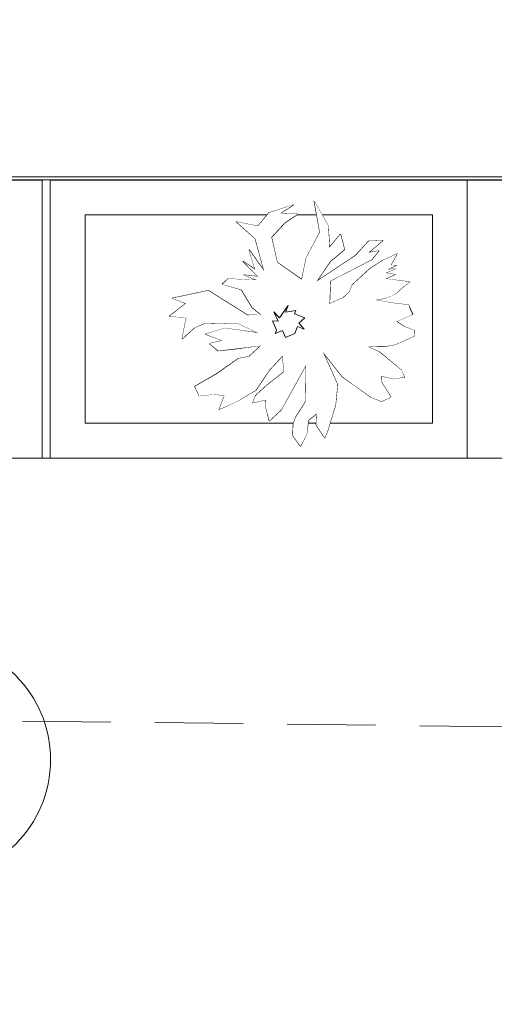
# Model space of a CAD drawing. Header units: centimetres. Extents: x -122 to 72759, y 3298 to 43172.
# Tile 92 of 243: x 36561 to 36629, y 10552 to 10694. Entities that reach past the tile are written whole.
import ezdxf

# ---------------------------------------------------------------- set-up
doc = ezdxf.new("R2010")
doc.units = ezdxf.units.CM
doc.header["$MEASUREMENT"] = 0
doc.linetypes.add('DASH2', pattern=[19.05, 12.7, -6.35])
doc.linetypes.add('DASHDOT', pattern=[25.4, 12.7, -6.35, 0, -6.35])
for name, color, linetype, lineweight in [('0-OSIE', 7, 'DASHDOT', 5), ('0-WIDOSK', 7, 'Continuous', 5), ('_ nowe meble', 7, 'Continuous', 5), ('PRZERYWANA', 7, 'DASH2', 5), ('wymiarowanie', 7, 'Continuous', 5), ('ZZZ_Xref', 7, 'Continuous', 5)]:
    doc.layers.add(name, color=color, linetype=linetype, lineweight=lineweight)

# ---------------------------------------------------------------- blocks, each defined once
blk = doc.blocks.new('G$CA1DC9C89')
at = {"layer": '0-OSIE', "lineweight": 5, "ltscale": 40}
blk.add_circle((1902.35, -27.99), 17.14, dxfattribs=at)
at = {"layer": '_ nowe meble', "lineweight": 5, "ltscale": 0.5}
for points in [[(162.24, 764.75), (77.15, 765.38), (77.15, 495.81), (65.14, 495.81), (65.14, 465.82), (53.15, 465.82), (53.16, 56.24), (4727.78, 55.45)], [(2164.08, 55.45), (1979.45, 55.45)], [(2164.08, 15.45), (1979.45, 15.45)]]:
    blk.add_lwpolyline(points, dxfattribs=at)
at = {"layer": 'PRZERYWANA', "lineweight": 5}
blk.add_lwpolyline([(-389.44, 4.56), (3619.14, -42.34), (5340.22, -63.18)], dxfattribs=at)
at = {"layer": 'wymiarowanie', "lineweight": 5, "ltscale": 0.5}
blk.add_lwpolyline([(2759.45, 55.45), (2759.45, 15.45), (1725.13, 15.45), (1725.13, 3.45), (1437.13, 3.54), (1437.13, -8.46), (957.13, -8.46), (957.13, 3.49), (1.15, 3.49), (1.15, 633.82), (13.15, 633.82), (13.15, 645.82), (25.15, 645.82), (25.14, 705.82), (37.13, 705.82), (36.77, 764.65), (77.15, 765.38), (77.15, 495.81), (65.14, 495.82), (65.14, 465.82), (53.14, 465.82), (53.15, 55.54)], close=True, dxfattribs=at)
at = {"lineweight": 5, "ltscale": 0.5}
for points in [[(1858.29, 55.45), (1918.29, 55.45), (1918.29, 15.45), (1858.29, 15.45)], [(1919.45, 55.45), (1979.45, 55.45), (1979.45, 15.45), (1919.45, 15.45)]]:
    blk.add_wipeout(points, dxfattribs=at).dxf.layer = '_ nowe meble'
at = {"layer": '0-WIDOSK', "lineweight": 5}
blk.add_lwpolyline([(1970.4, 27.1), (1968.9, 26.83), (1967.1, 27.24), (1967.07, 26.42), (1968.46, 24.21), (1967.11, 23.6), (1965.65, 24.16), (1963.24, 25.92), (1961.48, 27.15), (1958.66, 30.74), (1959.41, 29.06), (1960.77, 26.02), (1960.48, 23.06), (1959.33, 19.31), (1958.95, 18.33), (1957.71, 20.2), (1957.78, 21.85), (1956.58, 20.91), (1956.33, 18.78), (1955.43, 17.16), (1954.34, 18.69), (1954.41, 20.34), (1954.78, 21.32), (1956.2, 23.57), (1956.26, 28.86), (1954.47, 25.63), (1952.68, 22.4), (1950.96, 20.82), (1950.39, 22.99), (1950.43, 23.82), (1948.59, 23.4), (1948.96, 24.38), (1950.68, 25.96), (1953.08, 27.84), (1952.85, 30.16), (1950.94, 28.09), (1949, 25.2), (1946.45, 23.66), (1943.76, 22.45), (1944.5, 24.4), (1943.19, 24.62), (1940.87, 24.39), (1940.26, 25.74), (1943.48, 27.59), (1946.55, 29.77), (1948.05, 30.04), (1949.77, 31.62), (1945.95, 31.12), (1943.62, 30.89), (1942.34, 31.93), (1944.18, 32.35), (1941.74, 33.28), (1944.59, 34.15), (1949.35, 33.45), (1946.27, 34.9), (1941.47, 34.78), (1940.13, 34.17), (1938.41, 32.6), (1939.03, 35.71), (1936.56, 35.81), (1938.95, 37.7), (1937, 38.44), (1942.17, 39.54), (1947.81, 36), (1949.79, 36.08), (1948.51, 37.12), (1946.97, 39.67), (1944.19, 40.45), (1945.05, 41.24), (1949.18, 41.06), (1947.23, 41.81), (1949.36, 41.55), (1947.15, 43.79), (1948.91, 42.56), (1948.04, 45.41), (1950.22, 42.34), (1948.94, 47.02), (1946.23, 49.45), (1949.34, 48.82), (1950.91, 50.74), (1954.43, 51.91), (1952.56, 50.67), (1955.04, 50.56), (1953.17, 49.32), (1951.26, 47.25), (1952.1, 43.58), (1955.63, 41.12), (1956.26, 44.23), (1958.23, 47.95), (1957.43, 52.44), (1959.43, 48.89), (1959.62, 45.74), (1961.19, 47.66), (1961.76, 45.48), (1959.71, 43.75), (1957.76, 40.86), (1963.38, 44.59), (1965.28, 46.66), (1967.27, 46.74), (1965.21, 45.01), (1966.71, 45.27), (1965.67, 43.99), (1959.75, 40.94), (1959.61, 37.64), (1961.63, 38.55), (1962.49, 39.34), (1962.86, 40.31), (1965.44, 42.68), (1967.32, 43.92), (1969.34, 44.83), (1968.44, 43.22), (1969.27, 43.18), (1967.92, 42.58), (1969.08, 42.69), (1967.73, 42.09), (1969.05, 41.87), (1967.7, 41.26), (1971.15, 40.79), (1969.95, 39.85), (1969.09, 39.06), (1967.74, 38.45), (1966.24, 38.19), (1968.87, 37.74), (1971.01, 37.49), (1971.61, 36.14), (1971.27, 35.99), (1969.25, 35.08), (1970.38, 34.37), (1971.84, 33.82), (1971.81, 32.99), (1969.11, 31.78), (1967.61, 31.52), (1964.8, 31.47), (1963.19, 32.37), (1966.75, 30.73), (1969.95, 28.11)], close=True, dxfattribs=at)
at = {"layer": '_ nowe meble', "lineweight": 5, "ltscale": 0.5}
for points in [[(1858.29, 55.45), (1858.29, 15.45), (1918.29, 15.45), (1918.29, 55.45)], [(1919.45, 55.45), (1919.45, 15.45), (1979.45, 15.45), (1979.45, 55.45)], [(1924.45, 50.45), (1924.45, 20.45), (1974.45, 20.45), (1974.45, 50.45)]]:
    blk.add_lwpolyline(points, close=True, dxfattribs=at)
at = {"lineweight": 5}
blk.add_wipeout([(1949, 25.2), (1950.94, 28.09), (1952.85, 30.16), (1953.08, 27.84), (1950.68, 25.96), (1948.96, 24.38), (1948.59, 23.4), (1950.43, 23.82), (1950.39, 22.99), (1950.96, 20.82), (1952.68, 22.4), (1956.26, 28.86), (1956.2, 23.57), (1954.78, 21.32), (1954.42, 20.38), (1954.34, 18.69), (1955.43, 17.16), (1956.33, 18.78), (1956.58, 20.91), (1957.78, 21.85), (1957.71, 20.2), (1958.95, 18.33), (1959.33, 19.31), (1960.48, 23.06), (1960.77, 26.02), (1958.66, 30.74), (1961.48, 27.15), (1965.65, 24.16), (1967.11, 23.6), (1968.46, 24.21), (1967.07, 26.42), (1967.1, 27.24), (1968.9, 26.83), (1970.4, 27.1), (1969.95, 28.11), (1966.75, 30.73), (1963.19, 32.37), (1964.8, 31.47), (1967.61, 31.52), (1969.11, 31.78), (1971.81, 32.99), (1971.84, 33.82), (1970.38, 34.37), (1969.25, 35.08), (1971.44, 36.06), (1971.01, 37.49), (1968.87, 37.74), (1966.24, 38.19), (1967.74, 38.45), (1969.09, 39.06), (1969.09, 39.06), (1969.95, 39.85), (1971.15, 40.79), (1967.7, 41.26), (1969.05, 41.87), (1967.73, 42.09), (1969.08, 42.69), (1967.92, 42.58), (1969.27, 43.18), (1968.44, 43.22), (1969.34, 44.83), (1967.32, 43.92), (1965.44, 42.68), (1962.86, 40.31), (1962.49, 39.34), (1961.63, 38.55), (1959.61, 37.64), (1959.75, 40.94), (1965.67, 43.99), (1966.71, 45.27), (1965.21, 45.01), (1967.27, 46.74), (1965.28, 46.66), (1963.38, 44.59), (1957.76, 40.86), (1959.71, 43.75), (1961.76, 45.48), (1961.19, 47.66), (1959.62, 45.74), (1959.43, 48.89), (1957.43, 52.44), (1958.23, 47.95), (1956.26, 44.23), (1955.63, 41.12), (1952.1, 43.58), (1951.26, 47.25), (1953.17, 49.32), (1955.04, 50.56), (1952.56, 50.67), (1954.43, 51.91), (1950.91, 50.74), (1949.34, 48.82), (1946.23, 49.45), (1948.94, 47.02), (1950.22, 42.34), (1948.04, 45.41), (1948.91, 42.56), (1947.15, 43.79), (1949.36, 41.55), (1947.23, 41.81), (1949.18, 41.06), (1945.05, 41.24), (1944.19, 40.45), (1946.97, 39.67), (1948.51, 37.12), (1949.79, 36.08), (1947.81, 36), (1942.17, 39.54), (1937, 38.44), (1938.95, 37.7), (1936.56, 35.81), (1939.03, 35.71), (1938.41, 32.6), (1940.13, 34.17), (1941.47, 34.78), (1946.27, 34.9), (1949.35, 33.45), (1944.59, 34.15), (1941.74, 33.28), (1944.18, 32.35), (1942.34, 31.93), (1943.62, 30.89), (1949.77, 31.62), (1948.05, 30.04), (1946.55, 29.77), (1943.48, 27.59), (1940.26, 25.74), (1940.87, 24.39), (1943.19, 24.62), (1944.5, 24.4), (1943.76, 22.45), (1946.45, 23.66)], dxfattribs=at).dxf.layer = '0-WIDOSK'
at = {"lineweight": 5, "ltscale": 0.5}
blk.add_wipeout([(1979.45, 55.45), (2039.45, 55.45), (2039.45, 15.45), (1979.45, 15.45)], dxfattribs=at).dxf.layer = '_ nowe meble'
at = {"layer": '0-WIDOSK', "lineweight": 5}
for p, q in [((1952.42, 35.63), (1953.65, 37.4)), ((1953.65, 37.4), (1953.28, 36.42)), ((1952.23, 35.15), (1951.63, 36.49)), ((1951.63, 36.49), (1952.42, 35.63)), ((1953.28, 36.42), (1954.78, 36.69)), ((1954.78, 36.69), (1954.59, 36.2)), ((1954.59, 36.2), (1956.05, 35.64)), ((1956.05, 35.64), (1955.19, 34.86)), ((1952.01, 33.83), (1951.41, 35.18)), ((1951.41, 35.18), (1952.23, 35.15)), ((1955.01, 34.37), (1954.64, 33.39)), ((1955.98, 34), (1955.01, 34.37)), ((1955.19, 34.86), (1955.98, 34)), ((1951.82, 33.35), (1952.01, 33.83)), ((1952.84, 33.8), (1951.82, 33.35)), ((1953.29, 32.79), (1952.84, 33.8)), ((1954.64, 33.39), (1953.29, 32.79))]:
    blk.add_line(p, q, dxfattribs=at)
at = {"layer": '_ nowe meble', "lineweight": 5, "ltscale": 0.5}
blk.add_lwpolyline([(1979.45, 55.45), (1979.45, 15.45), (2039.45, 15.45), (2039.45, 55.45)], close=True, dxfattribs=at)

msp = doc.modelspace()

# ---------------------------------------------------------------- block references
at = {"layer": 'ZZZ_Xref'}
msp.add_blockref('G$CA1DC9C89', (34646.15529, 10615.38849), dxfattribs=at)

doc.saveas('drawing.dxf')
